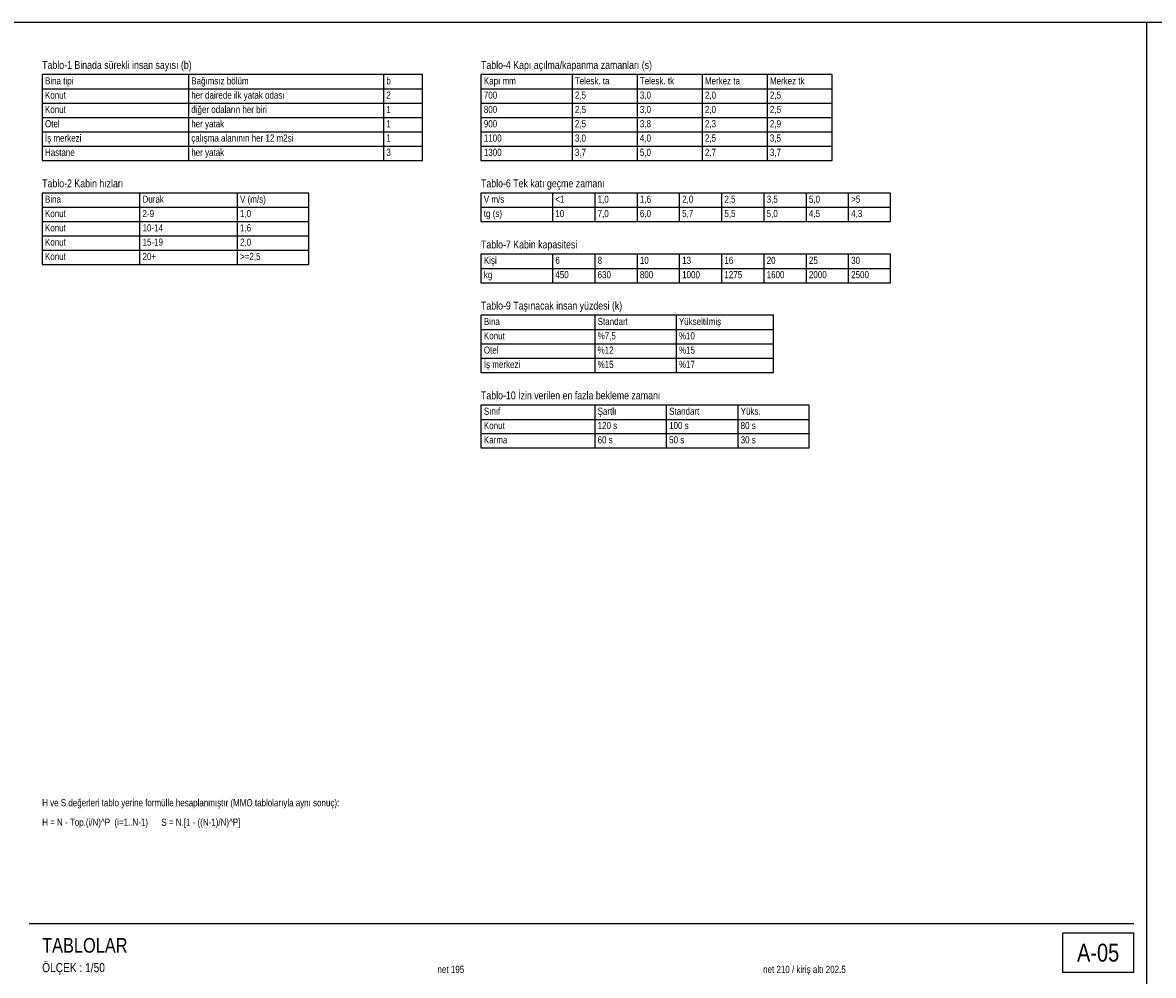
# Model space of a CAD drawing. Header units: centimetres. Extents: x 0 to 12309, y -30 to 2970.
# Tile 11 of 28: x 3270 to 5009, y 1505 to 2970. Entities that reach past the tile are written whole.
import ezdxf
from ezdxf.enums import TextEntityAlignment as Align

# ---------------------------------------------------------------- set-up
doc = ezdxf.new("R2010")
doc.units = ezdxf.units.CM
for name, color, linetype in [('ASN-ANTET', 4, 'CONTINUOUS'), ('ASN-BASLIK', 5, 'CONTINUOUS'), ('ASN-CERCEVE', 7, 'CONTINUOUS'), ('ASN-OLCU', 3, 'CONTINUOUS'), ('ASN-TABLO', 4, 'CONTINUOUS'), ('ASN-YAZI', 4, 'CONTINUOUS')]:
    doc.layers.add(name, color=color, linetype=linetype)
doc.styles.get("Standard").update_dxf_attribs({"font": 'arial.ttf', "width": 0.8})

msp = doc.modelspace()

# ---------------------------------------------------------------- linework, layer by layer
at = {"layer": 'ASN-ANTET'}
msp.add_line((3279.7, 1585), (4978.9, 1585), dxfattribs=at)
msp.add_lwpolyline([(4868.9, 1510), (4978.9, 1510), (4978.9, 1570), (4868.9, 1570)], close=True, dxfattribs=at)
at = {"layer": 'ASN-CERCEVE'}
msp.add_line((4998.9, 0), (4998.9, 2970), dxfattribs=at)
for points in [[(0, 0), (12308.9, 0), (12308.9, 2970), (0, 2970)], [(100, 0), (12283.9, 0), (12283.9, 2970), (100, 2970)]]:
    msp.add_lwpolyline(points, close=True, dxfattribs=at)
at = {"layer": 'ASN-TABLO'}
for p, q in [((3524.7, 2890), (3524.7, 2758)), ((3824.7, 2890), (3824.7, 2758)), ((4114.7, 2890), (4114.7, 2758)), ((4214.7, 2890), (4214.7, 2758)), ((4314.7, 2890), (4314.7, 2758)), ((4414.7, 2890), (4414.7, 2758)), ((3299.7, 2868), (3884.7, 2868)), ((3974.7, 2868), (4514.7, 2868)), ((3299.7, 2846), (3884.7, 2846)), ((3974.7, 2846), (4514.7, 2846)), ((3299.7, 2824), (3884.7, 2824)), ((3974.7, 2824), (4514.7, 2824)), ((3299.7, 2802), (3884.7, 2802)), ((3974.7, 2802), (4514.7, 2802)), ((3299.7, 2780), (3884.7, 2780)), ((3974.7, 2780), (4514.7, 2780)), ((3449.7, 2708), (3449.7, 2598)), ((3599.7, 2708), (3599.7, 2598)), ((4084.7, 2708), (4084.7, 2664)), ((4149.7, 2708), (4149.7, 2664)), ((4214.7, 2708), (4214.7, 2664)), ((4279.7, 2708), (4279.7, 2664)), ((4344.7, 2708), (4344.7, 2664)), ((4409.7, 2708), (4409.7, 2664)), ((4474.7, 2708), (4474.7, 2664)), ((4539.7, 2708), (4539.7, 2664)), ((3299.7, 2686), (3709.7, 2686)), ((3974.7, 2686), (4604.7, 2686)), ((3299.7, 2664), (3709.7, 2664)), ((3299.7, 2642), (3709.7, 2642)), ((3299.7, 2620), (3709.7, 2620)), ((4084.7, 2614), (4084.7, 2570)), ((4149.7, 2614), (4149.7, 2570)), ((4214.7, 2614), (4214.7, 2570)), ((4279.7, 2614), (4279.7, 2570)), ((4344.7, 2614), (4344.7, 2570)), ((4409.7, 2614), (4409.7, 2570)), ((4474.7, 2614), (4474.7, 2570)), ((4539.7, 2614), (4539.7, 2570)), ((3974.7, 2592), (4604.7, 2592)), ((4149.7, 2520), (4149.7, 2432)), ((4274.7, 2520), (4274.7, 2432)), ((3974.7, 2498), (4424.7, 2498)), ((3974.7, 2476), (4424.7, 2476)), ((3974.7, 2454), (4424.7, 2454)), ((4149.7, 2382), (4149.7, 2316)), ((4259.7, 2382), (4259.7, 2316)), ((4369.7, 2382), (4369.7, 2316)), ((3974.7, 2360), (4479.7, 2360)), ((3974.7, 2338), (4479.7, 2338))]:
    msp.add_line(p, q, dxfattribs=at)
for points in [[(3299.7, 2758), (3884.7, 2758), (3884.7, 2890), (3299.7, 2890)], [(3974.7, 2758), (4514.7, 2758), (4514.7, 2890), (3974.7, 2890)], [(3299.7, 2598), (3709.7, 2598), (3709.7, 2708), (3299.7, 2708)], [(3974.7, 2664), (4604.7, 2664), (4604.7, 2708), (3974.7, 2708)], [(3974.7, 2570), (4604.7, 2570), (4604.7, 2614), (3974.7, 2614)], [(3974.7, 2432), (4424.7, 2432), (4424.7, 2520), (3974.7, 2520)], [(3974.7, 2316), (4479.7, 2316), (4479.7, 2382), (3974.7, 2382)]]:
    msp.add_lwpolyline(points, close=True, dxfattribs=at)

# ---------------------------------------------------------------- texts
at = {"layer": 'ASN-ANTET', "width": 0.8}
msp.add_text('A-05', height=27.5, dxfattribs=at).set_placement((4923.9, 1540), align=Align.MIDDLE_CENTER)
msp.add_text('ÖLÇEK : 1/50', height=14, dxfattribs=at).set_placement((3299.7, 1510))
at = {"layer": 'ASN-BASLIK', "width": 0.8}
for s, height, p in [('Tablo-1 Binada sürekli insan sayısı (b)', 12.1, (3299.7, 2898.8)), ('Tablo-4 Kapı açılma/kapanma zamanları (s)', 12.1, (3974.7, 2898.8)), ('Bağımsız bölüm', 11, (3529.1, 2875)), ('Kapı mm', 11, (3979.1, 2875)), ('Bina tipi', 11, (3304.1, 2875)), ('b', 11, (3829.1, 2875)), ('Telesk. ta', 11, (4119.1, 2875)), ('Telesk. tk', 11, (4219.1, 2875)), ('Merkez ta', 11, (4319.1, 2875)), ('Merkez tk', 11, (4419.1, 2875)), ('Tablo-2 Kabin hızları', 12.1, (3299.7, 2716.8)), ('Tablo-6 Tek katı geçme zamanı', 12.1, (3974.7, 2716.8)), ('Bina', 11, (3304.1, 2693)), ('Durak', 11, (3454.1, 2693)), ('V (m/s)', 11, (3604.1, 2693)), ('V m/s', 11, (3979.1, 2693)), ('<1', 11, (4089.1, 2693)), ('1,0', 11, (4154.1, 2693)), ('1,6', 11, (4219.1, 2693)), ('2,0', 11, (4284.1, 2693)), ('2,5', 11, (4349.1, 2693)), ('3,5', 11, (4414.1, 2693)), ('5,0', 11, (4479.1, 2693)), ('>5', 11, (4544.1, 2693)), ('Tablo-7 Kabin kapasitesi', 12.1, (3974.7, 2622.8)), ('Kişi', 11, (3979.1, 2599)), ('6', 11, (4089.1, 2599)), ('8', 11, (4154.1, 2599)), ('10', 11, (4219.1, 2599)), ('13', 11, (4284.1, 2599)), ('16', 11, (4349.1, 2599)), ('20', 11, (4414.1, 2599)), ('25', 11, (4479.1, 2599)), ('30', 11, (4544.1, 2599)), ('Tablo-9 Taşınacak insan yüzdesi (k)', 12.1, (3974.7, 2528.8)), ('Bina', 11, (3979.1, 2505)), ('Standart', 11, (4154.1, 2505)), ('Yükseltilmiş', 11, (4279.1, 2505)), ('Tablo-10 İzin verilen en fazla bekleme zamanı', 12.1, (3974.7, 2390.8)), ('Sınıf', 11, (3979.1, 2367)), ('Şartlı', 11, (4154.1, 2367)), ('Standart', 11, (4264.1, 2367)), ('Yüks.', 11, (4374.1, 2367)), ('TABLOLAR', 22.5, (3299.7, 1540))]:
    msp.add_text(s, height=height, dxfattribs=at).set_placement(p)
at = {"layer": 'ASN-OLCU', "width": 0.8}
for s, p in [('net 195', (3928.4, 1505.5)), ('net 210 / kiriş altı 202.5', (4472.2, 1505.5))]:
    msp.add_text(s, height=11, dxfattribs=at).set_placement(p, align=Align.BOTTOM_CENTER)
at = {"layer": 'ASN-TABLO', "width": 0.8}
for s, p in [('Konut', (3304.1, 2853)), ('her dairede ilk yatak odası', (3529.1, 2853)), ('2', (3829.1, 2853)), ('700', (3979.1, 2853)), ('2,5', (4119.1, 2853)), ('3,0', (4219.1, 2853)), ('2,0', (4319.1, 2853)), ('2,5', (4419.1, 2853)), ('Konut', (3304.1, 2831)), ('diğer odaların her biri', (3529.1, 2831)), ('1', (3829.1, 2831)), ('800', (3979.1, 2831)), ('2,5', (4119.1, 2831)), ('3,0', (4219.1, 2831)), ('2,0', (4319.1, 2831)), ('2,5', (4419.1, 2831)), ('Otel', (3304.1, 2809)), ('her yatak', (3529.1, 2809)), ('1', (3829.1, 2809)), ('900', (3979.1, 2809)), ('2,5', (4119.1, 2809)), ('3,8', (4219.1, 2809)), ('2,3', (4319.1, 2809)), ('2,9', (4419.1, 2809)), ('İş merkezi', (3304.1, 2787)), ('çalışma alanının her 12 m2si', (3529.1, 2787)), ('1', (3829.1, 2787)), ('1100', (3979.1, 2787)), ('3,0', (4119.1, 2787)), ('4,0', (4219.1, 2787)), ('2,5', (4319.1, 2787)), ('3,5', (4419.1, 2787)), ('Hastane', (3304.1, 2765)), ('her yatak', (3529.1, 2765)), ('3', (3829.1, 2765)), ('1300', (3979.1, 2765)), ('3,7', (4119.1, 2765)), ('5,0', (4219.1, 2765)), ('2,7', (4319.1, 2765)), ('3,7', (4419.1, 2765)), ('Konut', (3304.1, 2671)), ('2-9', (3454.1, 2671)), ('1,0', (3604.1, 2671)), ('tg (s)', (3979.1, 2671)), ('10', (4089.1, 2671)), ('7,0', (4154.1, 2671)), ('6,0', (4219.1, 2671)), ('5,7', (4284.1, 2671)), ('5,5', (4349.1, 2671)), ('5,0', (4414.1, 2671)), ('4,5', (4479.1, 2671)), ('4,3', (4544.1, 2671)), ('Konut', (3304.1, 2649)), ('10-14', (3454.1, 2649)), ('1,6', (3604.1, 2649)), ('Konut', (3304.1, 2627)), ('15-19', (3454.1, 2627)), ('2,0', (3604.1, 2627)), ('Konut', (3304.1, 2605)), ('20+', (3454.1, 2605)), ('>=2,5', (3604.1, 2605)), ('kg', (3979.1, 2577)), ('450', (4089.1, 2577)), ('630', (4154.1, 2577)), ('800', (4219.1, 2577)), ('1000', (4284.1, 2577)), ('1275', (4349.1, 2577)), ('1600', (4414.1, 2577)), ('2000', (4479.1, 2577)), ('2500', (4544.1, 2577)), ('Konut', (3979.1, 2483)), ('%7,5', (4154.1, 2483)), ('%10', (4279.1, 2483)), ('Otel', (3979.1, 2461)), ('%12', (4154.1, 2461)), ('%15', (4279.1, 2461)), ('İş merkezi', (3979.1, 2439)), ('%15', (4154.1, 2439)), ('%17', (4279.1, 2439)), ('Konut', (3979.1, 2345)), ('120 s', (4154.1, 2345)), ('100 s', (4264.1, 2345)), ('80 s', (4374.1, 2345)), ('Karma', (3979.1, 2323)), ('60 s', (4154.1, 2323)), ('50 s', (4264.1, 2323)), ('30 s', (4374.1, 2323))]:
    msp.add_text(s, height=11, dxfattribs=at).set_placement(p)
at = {"layer": 'ASN-YAZI', "width": 0.8}
for s, p in [('H ve S değerleri tablo yerine formülle hesaplanmıştır (MMO tablolarıyla aynı sonuç):', (3299.7, 1765)), ('H = N - Top.(i/N)^P  (i=1..N-1)      S = N.[1 - ((N-1)/N)^P]', (3299.7, 1735))]:
    msp.add_text(s, height=11, dxfattribs=at).set_placement(p)

doc.saveas('drawing.dxf')
